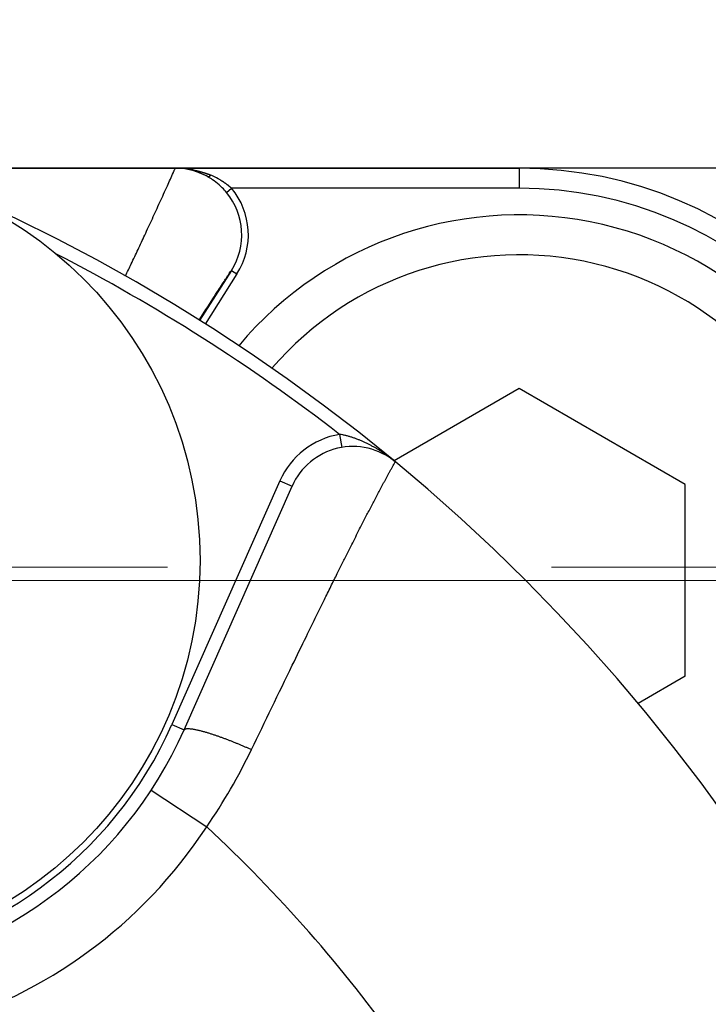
# Model space of a CAD drawing. Header units: millimetres. Extents: x 0 to 1071, y 0 to 742.
# Tile 26 of 130: x 516.11 to 521.28, y 218.11 to 225.52. Entities that reach past the tile are written whole.
import ezdxf

# ---------------------------------------------------------------- set-up
doc = ezdxf.new("R2010")
doc.units = ezdxf.units.MM
doc.header["$LTSCALE"] = 0.454724
doc.linetypes.add('CENTER', pattern=[50.8, 31.75, -6.35, 6.35, -6.35])
doc.layers.add('NoLayerName_001', color=7, linetype='Continuous')

# ---------------------------------------------------------------- blocks, each defined once
blk = doc.blocks.new('DIM_0002')
at = {"color": 3, "linetype": 'Continuous', "lineweight": 13}
blk.add_arc((59.306, 51.3605), 59.306, 300, 210, dxfattribs=at)

msp = doc.modelspace()

# ---------------------------------------------------------------- linework, layer by layer
at = {"layer": 'NoLayerName_001', "color": 60, "linetype": 'Continuous', "lineweight": 25}
for p, q in [((515.195128, 224.397446), (519.860629, 224.397446)), ((521.961134, 224.397446), (515.207286, 224.397446)), ((519.860629, 224.397446), (519.860629, 224.247446)), ((517.659785, 224.215582), (517.698283, 224.247446)), ((519.860629, 224.247446), (517.698283, 224.247446)), ((517.696928, 223.629105), (517.458278, 223.251772)), ((517.739185, 223.602379), (517.500531, 223.225039)), ((517.696928, 223.629105), (517.739185, 223.602379)), ((518.511128, 222.395632), (518.52774, 222.297021)), ((518.062177, 222.046891), (517.249973, 220.212587)), ((517.34141, 220.172099), (518.153615, 222.006404)), ((518.062177, 222.046891), (518.153615, 222.006404)), ((517.249973, 220.212587), (517.34141, 220.172099)), ((517.093935, 219.718036), (517.51184, 219.443526))]:
    msp.add_line(p, q, dxfattribs=at)
at = {"layer": 'NoLayerName_001', "color": 4, "linetype": 'Continuous', "lineweight": 25}
for p, q in [((519.860629, 222.740316), (518.919883, 222.197177)), ((521.110629, 222.018628), (519.860629, 222.740316)), ((521.110629, 220.575253), (521.110629, 222.018628)), ((521.110629, 220.575253), (520.757005, 220.371088))]:
    msp.add_line(p, q, dxfattribs=at)
at = {"layer": 'NoLayerName_001', "color": 4, "linetype": 'CENTER', "lineweight": 13}
for p, q in [((540.315556, 221.397446), (447.461134, 221.397446)), ((514.860629, 221.296941), (524.860629, 221.296941))]:
    msp.add_line(p, q, dxfattribs=at)
at = {"layer": 'NoLayerName_001', "color": 60, "linetype": 'Continuous', "lineweight": 25}
msp.add_circle((514.461134, 221.447446), 3, dxfattribs=at)
for centre, radius, start, end in [((510.011134, 211.397446), 14, 270, 90), ((517.275377, 223.897789), 0.499656, 68.2282014, 90.0049072), ((517.277062, 223.683075), 0.714371, 77.9839811, 90.0640304), ((517.276245, 223.901156), 0.49629, 68.5612944, 89.997857), ((519.860629, 221.296941), 3.100505, 0, 90), ((517.275663, 223.899501), 0.498043, 60.9026689, 68.5686006), ((517.275174, 223.896964), 0.500498, 60.9950093, 68.2417173), ((517.28726, 223.920533), 0.474017, 55.496817, 60.8914351), ((517.299884, 223.765085), 0.629086, 67.3537277, 69.0399153), ((517.320283, 223.813973), 0.576114, 65.8541682, 67.3539617), ((517.276148, 223.904397), 0.493609, 48.1593841, 55.4948266), ((517.325623, 223.825038), 0.563832, 59.5259865, 65.8894137), ((517.261559, 223.887528), 0.515909, 44.6576572, 48.2019571), ((517.252326, 223.87846), 0.52885, 39.603578, 44.6534226), ((517.274194, 223.896742), 0.550327, 327.6640847, 39.5892319), ((519.860629, 221.296941), 2.950505, 0, 90), ((517.274275, 223.896781), 0.500266, 327.652935, 39.5893848), ((510.011134, 211.397446), 13.9, 52.301205, 62.7196377), ((514.461134, 221.447446), 3.15, 156.1169047, 336.1169047), ((514.461134, 221.447446), 3.049999, 156.1169047, 336.1169047), ((518.610801, 221.803968), 0.599998, 99.5624207, 156.1169047), ((514.461134, 221.447446), 3.649994, 165.5335513, 326.7002572), ((518.610801, 221.803968), 0.5, 50.4305974, 156.1169047), ((513.803986, 221.978882), 4.491793, 325.6364637, 334.2050395), ((510.011134, 211.397446), 11, 35.5017648, 47.0090874)]:
    msp.add_arc(centre, radius, start, end, dxfattribs=at)
at = {"layer": 'NoLayerName_001', "color": 4, "linetype": 'Continuous', "lineweight": 25}
for radius, start, end in [(2.75, 310.2341762, 140.0559433), (2.45, 310.9420523, 139.3480671)]:
    msp.add_arc((519.860629, 221.296941), radius, start, end, dxfattribs=at)
at = {"layer": 'NoLayerName_001', "color": 60, "linetype": 'Continuous', "lineweight": 25}
for points, knots in [([(516.900363, 223.586665), (516.907691, 223.602023), (516.922366, 223.632728), (516.945474, 223.681405), (516.969714, 223.732684), (516.995056, 223.786578), (517.020298, 223.84052), (517.046638, 223.897079), (517.074064, 223.956261), (517.10256, 224.018072), (517.130939, 224.079937), (517.159206, 224.141853), (517.18736, 224.20382), (517.221253, 224.278755), (517.246784, 224.335683), (517.26433, 224.374436), (517.267901, 224.38216), (517.271368, 224.389928), (517.274055, 224.394922), (517.27535, 224.397438)], [0, 0, 0, 0, 0.05104757, 0.102095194, 0.161650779, 0.221206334, 0.280761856, 0.34031737, 0.408380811, 0.476444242, 0.544507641, 0.612571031, 0.680634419, 0.7486978, 0.859300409, 0.86780965, 0.876314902, 0.884830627, 0.893319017, 0.893319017, 0.893319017, 0.893319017]), ([(517.425783, 224.381794), (517.427468, 224.381428), (517.430838, 224.380705), (517.435882, 224.379565), (517.440918, 224.378392), (517.445946, 224.37718), (517.450965, 224.37593), (517.455974, 224.374641), (517.460975, 224.373314), (517.465966, 224.371949), (517.470946, 224.370546), (517.475916, 224.369103), (517.480875, 224.367623), (517.485822, 224.366103), (517.490757, 224.364545), (517.495679, 224.362948), (517.500588, 224.361313), (517.505484, 224.359638), (517.510366, 224.357925), (517.515232, 224.356172), (517.520086, 224.354385), (517.523307, 224.353155), (517.524919, 224.352545)], [0, 0, 0, 0, 0.005170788, 0.010341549, 0.015512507, 0.020683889, 0.025855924, 0.031028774, 0.036202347, 0.041376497, 0.046551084, 0.05172597, 0.056901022, 0.06207611, 0.067251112, 0.072425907, 0.07760038, 0.082774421, 0.087947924, 0.09312079, 0.098292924, 0.103464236, 0.103464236, 0.103464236, 0.103464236]), ([(517.517854, 224.334681), (517.518189, 224.334531), (517.518846, 224.334193), (517.519923, 224.333913), (517.52103, 224.333758), (517.522167, 224.333737), (517.523318, 224.333828), (517.524476, 224.334021), (517.525626, 224.334301), (517.52676, 224.334655), (517.527864, 224.335069), (517.528932, 224.335531), (517.529959, 224.336034), (517.530947, 224.336574), (517.531901, 224.337146), (517.532828, 224.337749), (517.533732, 224.338378), (517.534619, 224.339031), (517.535494, 224.339705), (517.53636, 224.340396), (517.537216, 224.341104), (517.538061, 224.34183), (517.538896, 224.34257), (517.539719, 224.343325), (517.540529, 224.344094), (517.541327, 224.344873), (517.541847, 224.345405), (517.542108, 224.345669)], [0, 0, 0, 0, 0.0011038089, 0.0022053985, 0.003319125, 0.004452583, 0.0056076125, 0.0067814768, 0.0079679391, 0.0091581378, 0.0103412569, 0.0115053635, 0.0126465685, 0.0137702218, 0.0148815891, 0.0159853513, 0.0170856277, 0.0181860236, 0.0192896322, 0.0203975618, 0.0215090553, 0.0226232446, 0.0237392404, 0.0248561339, 0.0259729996, 0.027088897, 0.0282028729, 0.0282028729, 0.0282028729, 0.0282028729]), ([(517.611569, 224.310982), (517.61311, 224.310064), (517.616198, 224.308241), (517.620792, 224.305439), (517.625361, 224.302598), (517.629902, 224.299711), (517.634415, 224.296778), (517.6389, 224.2938), (517.643356, 224.290777), (517.647782, 224.287708), (517.652178, 224.284595), (517.656543, 224.281437), (517.660876, 224.278234), (517.665175, 224.274988), (517.669441, 224.271697), (517.673673, 224.268363), (517.677869, 224.264986), (517.682028, 224.261565), (517.686151, 224.258101), (517.690235, 224.254593), (517.694286, 224.251048), (517.696948, 224.248643), (517.698283, 224.247446)], [0, 0, 0, 0, 0.005379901, 0.010759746, 0.016139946, 0.021520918, 0.026903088, 0.032286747, 0.037671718, 0.043057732, 0.04844453, 0.053831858, 0.059219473, 0.064607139, 0.069994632, 0.075381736, 0.080768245, 0.086153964, 0.091538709, 0.096922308, 0.102304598, 0.107685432, 0.107685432, 0.107685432, 0.107685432]), ([(517.455022, 223.255373), (517.489071, 223.308463), (517.537076, 223.383455), (517.595297, 223.473931), (517.627532, 223.523777), (517.64771, 223.55491), (517.659852, 223.573568), (517.665935, 223.582888), (517.676175, 223.598356), (517.686134, 223.614016), (517.694787, 223.626076), (517.696928, 223.629105)], [0, 0, 0, 0, 0.189211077, 0.267121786, 0.322770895, 0.367292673, 0.378423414, 0.389553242, 0.40068156, 0.434075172, 0.445203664, 0.445203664, 0.445203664, 0.445203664]), ([(518.929308, 222.189395), (518.923218, 222.194323), (518.911112, 222.204273), (518.89251, 222.218647), (518.873644, 222.23268), (518.854469, 222.246303), (518.835002, 222.259521), (518.815242, 222.27232), (518.795192, 222.28469), (518.774855, 222.296619), (518.754235, 222.308098), (518.733335, 222.319116), (518.712166, 222.329657), (518.690732, 222.339678), (518.669044, 222.349136), (518.647115, 222.357984), (518.624957, 222.366181), (518.602582, 222.373676), (518.580003, 222.380437), (518.557225, 222.386379), (518.534287, 222.391601), (518.518833, 222.394216), (518.511128, 222.395632)], [0, 0, 0, 0, 0.023501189, 0.047006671, 0.070517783, 0.09403627, 0.117564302, 0.141104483, 0.164659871, 0.188233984, 0.211830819, 0.235454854, 0.259105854, 0.282769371, 0.306430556, 0.330077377, 0.353700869, 0.377295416, 0.40085903, 0.424393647, 0.447905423, 0.471405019, 0.471405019, 0.471405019, 0.471405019]), ([(517.848204, 220.02427), (517.950413, 220.235534), (518.087425, 220.51958), (518.250979, 220.855962), (518.331452, 221.02071), (518.39284, 221.145805), (518.444718, 221.251059), (518.490286, 221.34307), (518.532771, 221.428424), (518.568865, 221.500574), (518.601815, 221.566096), (518.631587, 221.625006), (518.66149, 221.683851), (518.688197, 221.736093), (518.711667, 221.781752), (518.731862, 221.820849), (518.752142, 221.859901), (518.772515, 221.898905), (518.792988, 221.937857), (518.813566, 221.976753), (518.83081, 222.009116), (518.844672, 222.03497), (518.855104, 222.054342), (518.865575, 222.073693), (518.876086, 222.093022), (518.886633, 222.112331), (518.897227, 222.131615), (518.911403, 222.157299), (518.922126, 222.176511), (518.929254, 222.189331)], [0, 0, 0, 0, 0.70406704, 0.94609024, 1.1221071, 1.25411971, 1.36413022, 1.47414074, 1.56214916, 1.65015762, 1.71616395, 1.7821703, 1.84817666, 1.91418304, 1.95818732, 2.00219158, 2.04619585, 2.09020015, 2.13420444, 2.1782087, 2.2222129, 2.24421497, 2.26621708, 2.28821931, 2.31022143, 2.33222312, 2.35422557, 2.37622853, 2.42023179, 2.42023179, 2.42023179, 2.42023179]), ([(517.34141, 220.172099), (517.344515, 220.17451), (517.350232, 220.18087), (517.362881, 220.181787), (517.374783, 220.182105), (517.386706, 220.18132), (517.398585, 220.180041), (517.410408, 220.178282), (517.422137, 220.176152), (517.4338, 220.173731), (517.445421, 220.171111), (517.457011, 220.168338), (517.468571, 220.165419), (517.480101, 220.162368), (517.491601, 220.159199), (517.503072, 220.155925), (517.514516, 220.15256), (517.525932, 220.149106), (517.537321, 220.145569), (517.548683, 220.141951), (517.560021, 220.138255), (517.571334, 220.134487), (517.582624, 220.130648), (517.593892, 220.126744), (517.605138, 220.122776), (517.616363, 220.118749), (517.627569, 220.114667), (517.638755, 220.110532), (517.649924, 220.10635), (517.661076, 220.102122), (517.672212, 220.097853), (517.683332, 220.093544), (517.694436, 220.089195), (517.705524, 220.084807), (517.716597, 220.08038), (517.727653, 220.075913), (517.738693, 220.071408), (517.749718, 220.066865), (517.760726, 220.062282), (517.771719, 220.057665), (517.779033, 220.054551), (517.782691, 220.052998)], [0, 0, 0, 0, 0.011792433, 0.024303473, 0.036037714, 0.047991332, 0.059977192, 0.071915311, 0.083829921, 0.095737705, 0.10764868, 0.119565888, 0.13148862, 0.143415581, 0.155345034, 0.167274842, 0.179203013, 0.19112955, 0.203054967, 0.214979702, 0.226904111, 0.238828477, 0.250753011, 0.262677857, 0.274603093, 0.286528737, 0.298454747, 0.310381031, 0.322307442, 0.334233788, 0.346159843, 0.358085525, 0.370010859, 0.381935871, 0.393860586, 0.405785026, 0.41770921, 0.429633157, 0.441556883, 0.4534804, 0.46540372, 0.46540372, 0.46540372, 0.46540372]), ([(517.782691, 220.052998), (517.786345, 220.051433), (517.793655, 220.048312), (517.804597, 220.043576), (517.815524, 220.038807), (517.826435, 220.033999), (517.837331, 220.029159), (517.844578, 220.025897), (517.848204, 220.02427)], [0, 0, 0, 0, 0.0119231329, 0.0238460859, 0.0357688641, 0.0476914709, 0.0596139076, 0.0715361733, 0.0715361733, 0.0715361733, 0.0715361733])]:
    msp.add_open_spline(points, degree=3, knots=knots, dxfattribs=at)

# ---------------------------------------------------------------- block references
at = {"layer": 'NoLayerName_001', "color": 3, "linetype": 'Continuous', "lineweight": 13}
msp.add_blockref('DIM_0002', (450.65509, 160.036926), dxfattribs=at)

doc.saveas('drawing.dxf')
